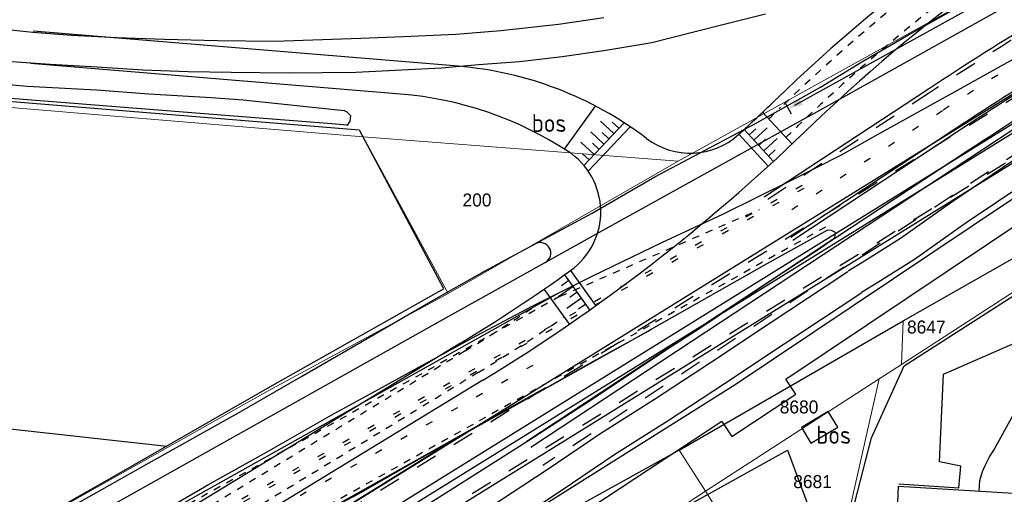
# Model space of a CAD drawing. Header units: metres. Extents: x 233874 to 239264, y 443832 to 448222.
# Tile 55 of 195: x 235304 to 235441, y 445425 to 445491. Entities that reach past the tile are written whole.
import ezdxf
from ezdxf.enums import TextEntityAlignment as Align

# ---------------------------------------------------------------- set-up
doc = ezdxf.new("R2010")
doc.units = ezdxf.units.M
doc.header["$MEASUREMENT"] = 0
for name, pattern in [('DGN3', [54.868356, 36.578904, -18.289452]), ('LIJN1-1', [2, 1, -1]), ('LIJN1-3', [4, 1, -3]), ('PHANTOM', [2.5, 1.25, -0.25, 0.25, -0.25, 0.25, -0.25])]:
    doc.linetypes.add(name, pattern=pattern)
for name, color, linetype in [('DAKRAND-BYG', 4, 'Continuous'), ('FUNKTIEAAND', 253, 'Continuous'), ('Goud-kadastrale grenzen', 13, 'Continuous'), ('Goud-markering', 7, 'Continuous'), ('Goud-ontwerp', 2, 'Continuous'), ('Goud-ontwerp-water', 131, 'Continuous'), ('Goud-werkgrens', 210, 'PHANTOM'), ('HEK', 253, 'Continuous'), ('INSTEEKSLOOT', 153, 'Continuous'), ('KANTVERH', 253, 'Continuous'), ('KUNSTWERK', 253, 'Continuous'), ('MIDSLTGREPPEL', 253, 'Continuous'), ('OVLIJNOBJ', 253, 'Continuous'), ('RASTER', 253, 'Continuous'), ('TALUDLIJN', 253, 'Continuous')]:
    doc.layers.add(name, color=color, linetype=linetype)
for name, color, linetype, lineweight in [('G01 kadestrale perceelsgrens', 73, 'Continuous', 0), ('G02 kadestrale sectiegrens', 73, 'DGN3', 30), ('Z01 perceelnummer', 73, 'Continuous', 13)]:
    doc.layers.add(name, color=color, linetype=linetype, lineweight=lineweight)
doc.layers.add('Goud-hulp', color=210, linetype='Continuous', plot=False)
doc.styles.get("Standard").update_dxf_attribs({"font": 'iso.shx'})
doc.styles.add('Styledgn001', font='dgn001.shx')
doc.dimstyles.new('D1000', dxfattribs={"dimtxt": 1.8, "dimasz": 1, "dimexe": 0, "dimexo": 0, "dimgap": 0.9, "dimtad": 1, "dimtoh": 1, "dimzin": 0, "dimdsep": 46, "dimtxsty": 'Standard', "dimblk1": 'DIMBLK', "dimblk2": 'DIMBLK', "dimsah": 1, "dimcen": 0.09, "dimse1": 1, "dimse2": 1, "dimclrd": 1, "dimclre": 1, "dimclrt": 7, "dimadec": 0, "dimazin": 0, "dimtfac": 1, "dimtix": 1, "dimtmove": 2, "dimatfit": 3, "dimldrblk": 'DIMBLK', "dimfxl": 1, "dimtolj": 1, "dimtzin": 0, "dimarcsym": 0})

# ---------------------------------------------------------------- blocks, each defined once
blk = doc.blocks.new('DIMBLK')
at = {"color": 1}
blk.add_line((0, -0.83), (0, 0.83), dxfattribs=at)
blk.add_solid([(0, 0), (-2, 0.5), (-2, -0.5)], dxfattribs=at)
blk = doc.blocks.new('*D33')
at = {"layer": 'Defpoints', "color": 0, "linetype": 'Continuous', "transparency": 16777216}
for p in [(235533.64, 445546.35), (235538.01, 445538.46), (235415.14, 445470.36)]:
    blk.add_point(p, dxfattribs=at)
at = {"layer": 'Goud-hulp', "color": 1, "linetype": 'Continuous', "lineweight": -2, "transparency": 16777216}
blk.add_line((235411.64, 445478.73), (235532.76, 445545.87), dxfattribs=at)
for p, rotation in [((235533.64, 445546.35), 28.99948976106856), ((235410.76, 445478.24), 208.9994897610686)]:
    blk.add_blockref('DIMBLK', p, dxfattribs=dict(at, rotation=rotation))
at = {"layer": 'Goud-hulp', "color": 7, "linetype": 'Continuous', "transparency": 16777216, "insert": (235471.33, 445513.87), "char_height": 1.8, "attachment_point": 5, "rotation": 28.9995}
blk.add_mtext('\\A1;140 m', dxfattribs=at)
blk = doc.blocks.new('A$C1532452F')
at = {"layer": 'G01 kadestrale perceelsgrens'}
for p, q in [((235351.821, 445474.353), (235363.619, 445452.634)), ((235351.821, 445474.353), (235395.483, 445470.957)), ((235363.619, 445452.634), (235395.483, 445470.957)), ((235426.421, 445442.795), (235426.668, 445448.835)), ((235423.331, 445440.79), (235426.421, 445442.795)), ((235399.254, 445425.199), (235423.331, 445440.79)), ((235418.735, 445420.324), (235423.331, 445440.79)), ((235395.609, 445430.903), (235399.254, 445425.199)), ((235399.254, 445425.199), (235407.041, 445412.878))]:
    blk.add_line(p, q, dxfattribs=at)
at = {"layer": 'G01 kadestrale perceelsgrens', "flags": 128}
for points in [[(235395.483, 445470.957), (235445.488, 445498.72), (235447.727, 445500)], [(235187.382, 445485.452), (235198.729, 445487.474), (235243.486, 445483.755), (235258.402, 445482.172), (235314.041, 445477.485), (235351.821, 445474.353)], [(235426.421, 445442.795), (235463.229, 445466.626), (235490.645, 445484.376)], [(235176.417, 445343.815), (235201.786, 445359.47), (235215.145, 445367.29), (235270.575, 445400.424), (235302.004, 445418.458), (235338.654, 445439.111), (235363.619, 445452.634)], [(235373.949, 445409.038), (235382.489, 445414.206), (235399.254, 445425.199)]]:
    blk.add_lwpolyline(points, dxfattribs=at)
at = {"layer": 'G02 kadestrale sectiegrens'}
blk.add_line((235395.609, 445430.903), (235426.668, 445448.835), dxfattribs=at)
at = {"layer": 'G02 kadestrale sectiegrens', "flags": 128}
for points in [[(235426.668, 445448.835), (235448.847, 445461.439), (235490.471, 445484.837)], [(235395.609, 445430.903), (235362.1, 445412.311), (235357.386, 445402.353), (235351.432, 445406.025), (235316.264, 445386.195), (235278.704, 445362.629), (235273.043, 445365.133), (235237.76, 445340.489), (235221.87, 445329.104), (235221.882, 445321.315), (235226.685, 445320.109)]]:
    blk.add_lwpolyline(points, dxfattribs=at)
at = {"layer": 'Z01 perceelnummer', "linetype": 'Continuous', "lineweight": 13, "style": 'Styledgn001'}
for s, p in [('200', (235367.612, 445465.584)), ('8647', (235429.875, 445447.972)), ('8680', (235412.238, 445436.888)), ('8681', (235414.115, 445426.537))]:
    blk.add_text(s, height=1.8, dxfattribs=at).set_placement(p, align=Align.MIDDLE_CENTER)

msp = doc.modelspace()

# ---------------------------------------------------------------- linework, layer by layer
at = {"layer": 'DAKRAND-BYG'}
msp.add_lwpolyline([(235413.88, 445431.85), (235417.6, 445434.07), (235416.29, 445436.27), (235412.57, 445434.04), (235413.88, 445431.85)], dxfattribs=at)
at = {"layer": 'Goud-hulp', "linetype": 'Continuous'}
for p, q in [((235430.159, 445480.952), (235407.424, 445465.955)), ((235441.865, 445475.317), (235375.071, 445431.255)), ((235433.821, 445475.401), (235411.085, 445460.404)), ((235434.096, 445474.984), (235411.361, 445459.986)), ((235435.748, 445472.48), (235417.221, 445460.258)), ((235417.221, 445460.258), (235374.52, 445432.09)), ((235378.897, 445452.676), (235276.607, 445395.377)), ((235377.11, 445439.526), (235281.787, 445386.129))]:
    msp.add_line(p, q, dxfattribs=at)
at = {"layer": 'Goud-hulp', "linetype": 'LIJN1-1', "ltscale": 3}
for p, q in [((235430.434, 445480.535), (235407.699, 445465.537)), ((235443.516, 445472.812), (235376.723, 445428.751))]:
    msp.add_line(p, q, dxfattribs=at)
at = {"layer": 'Goud-hulp', "linetype": 'LIJN1-3'}
msp.add_line((235432.127, 445477.968), (235409.392, 445462.971), dxfattribs=at)
at = {"layer": 'Goud-hulp', "color": 1, "linetype": 'LIJN1-3'}
for p, q in [((235412.69, 445467.594), (235278.317, 445392.323)), ((235412.91, 445467.202), (235278.537, 445391.931)), ((235375.363, 445442.645), (235280.04, 445389.248))]:
    msp.add_line(p, q, dxfattribs=at)
at = {"layer": 'Goud-hulp', "color": 1, "linetype": 'LIJN1-1'}
for p, q in [((235379.142, 445452.24), (235406.781, 445464.284)), ((235415.916, 445461.836), (235281.543, 445386.565)), ((235379.142, 445452.24), (235276.851, 445394.941))]:
    msp.add_line(p, q, dxfattribs=at)
at = {"layer": 'Goud-hulp', "linetype": 'Continuous'}
for radius in [510.15, 503.5, 503, 500]:
    msp.add_arc((235711.071, 445055.11), radius, 119.21444, 123.41135, dxfattribs=at)
at = {"layer": 'Goud-hulp', "linetype": 'LIJN1-1', "ltscale": 3}
msp.add_arc((235711.071, 445055.11), 509.65, 119.21444, 123.41135, dxfattribs=at)
at = {"layer": 'Goud-hulp', "linetype": 'LIJN1-3'}
msp.add_arc((235711.071, 445055.11), 506.575, 119.21444, 123.41135, dxfattribs=at)
at = {"layer": 'Goud-markering', "linetype": 'LIJN1-1', "ltscale": 3}
for p, q in [((235555.623, 445550.22), (235247.97, 445359.41)), ((235471.448, 445489.659), (235251.712, 445353.377))]:
    msp.add_line(p, q, dxfattribs=at)
at = {"layer": 'Goud-markering', "ltscale": 3}
for p, q in [((235557.204, 445547.671), (235249.551, 445356.861)), ((235469.867, 445492.209), (235250.131, 445355.926))]:
    msp.add_line(p, q, dxfattribs=at)
at = {"layer": 'Goud-markering', "linetype": 'Continuous'}
for p, q in [((235382.425, 445470.374), (235387.984, 445476.305)), ((235386.572, 445474.799), (235384.748, 445476.508)), ((235387.256, 445475.528), (235386.344, 445476.383)), ((235405.32, 445474.632), (235406.242, 445475.476)), ((235405.994, 445473.894), (235407.839, 445475.581)), ((235385.204, 445473.339), (235383.38, 445475.049)), ((235385.888, 445474.069), (235384.976, 445474.924)), ((235404.645, 445475.37), (235408.694, 445470.942)), ((235407.344, 445472.418), (235409.189, 445474.105)), ((235383.837, 445471.88), (235382.012, 445473.59)), ((235384.52, 445472.61), (235383.608, 445473.465)), ((235406.669, 445473.156), (235407.592, 445474)), ((235383.153, 445471.15), (235382.241, 445472.005)), ((235408.019, 445471.68), (235408.941, 445472.524)), ((235383.256, 445450.346), (235379.767, 445455.227)), ((235380.93, 445453.6), (235378.896, 445452.147)), ((235380.349, 445454.414), (235379.332, 445453.687)), ((235381.512, 445452.787), (235380.495, 445452.06)), ((235382.093, 445451.973), (235380.059, 445450.519)), ((235382.675, 445451.16), (235381.658, 445450.433))]:
    msp.add_line(p, q, dxfattribs=at)
at = {"layer": 'Goud-ontwerp', "linetype": 'Continuous'}
for p, q in [((235555.359, 445550.645), (235247.706, 445359.835)), ((235471.712, 445489.235), (235251.976, 445352.952)), ((235364.983, 445484.134), (235306.091, 445489.011)), ((235357.03, 445480.277), (235305.719, 445484.526)), ((235365.316, 445445.721), (235222.009, 445358.382)), ((235368.438, 445440.598), (235225.132, 445353.258))]:
    msp.add_line(p, q, dxfattribs=at)
at = {"layer": 'Goud-ontwerp', "color": 1, "linetype": 'Continuous'}
for p, q in [((235379.754, 445472.642), (235384.043, 445478.603)), ((235407.228, 445477.732), (235411.277, 445473.304)), ((235383.037, 445469.565), (235388.831, 445475.746)), ((235403.907, 445474.696), (235407.956, 445470.268)), ((235380.581, 445455.809), (235384.07, 445450.928)), ((235376.92, 445453.192), (235380.409, 445448.311))]:
    msp.add_line(p, q, dxfattribs=at)
at = {"layer": 'Goud-ontwerp', "color": 7, "linetype": 'LIJN1-1'}
for p, q in [((235365.966, 445444.654), (235222.66, 445357.314)), ((235367.788, 445441.665), (235224.481, 445354.326))]:
    msp.add_line(p, q, dxfattribs=at)
at = {"layer": 'Goud-ontwerp', "linetype": 'Continuous'}
for centre, radius, start, end in [((235586.605, 445295.114), 256, 118.77783, 133.98396), ((235586.605, 445295.114), 250, 118.77783, 133.98396), ((235360.856, 445434.304), 50, 52.76767, 85.26603), ((235352.904, 445430.448), 50, 56.86904, 85.26603), ((235235.21, 445659.198), 250, 312.43773, 313.98396), ((235235.21, 445659.198), 256, 301.36063, 313.98396), ((235397.159, 445482.076), 10, 232.76767, 312.43773), ((235374.766, 445463.944), 10, 305.55498, 56.86904), ((235235.21, 445659.198), 250, 301.36063, 305.55498)]:
    msp.add_arc(centre, radius, start, end, dxfattribs=at)
at = {"layer": 'Goud-ontwerp', "color": 7, "linetype": 'LIJN1-1'}
for centre, radius, start, end in [((235586.605, 445295.114), 254.75, 118.77783, 133.98396), ((235586.605, 445295.114), 251.25, 118.77783, 133.98396), ((235235.21, 445659.198), 251.25, 313.46398, 313.98396), ((235235.21, 445659.198), 254.75, 313.44988, 313.98396), ((235235.21, 445659.198), 251.25, 301.36063, 304.52873), ((235235.21, 445659.198), 254.75, 301.36063, 304.54283)]:
    msp.add_arc(centre, radius, start, end, dxfattribs=at)
at = {"layer": 'Goud-ontwerp-water', "linetype": 'Continuous'}
msp.add_arc((235376.382, 445458.212), 1.465, 299.10962, 119.10962, dxfattribs=at)
at = {"layer": 'Goud-werkgrens', "linetype": 'Continuous'}
msp.add_lwpolyline([(235355.76, 445420.21), (235365.07, 445426.08), (235374.52, 445432.09), (235383.18, 445437.73), (235394.846, 445445.493), (235417.18, 445460.32), (235417.27, 445461.07), (235416.76, 445461.36), (235416.16, 445461.4), (235407.79, 445456.71), (235389.45, 445446.34), (235376.207, 445438.944), (235365.35, 445432.88), (235247.706, 445359.835, 0.0182724)], format="xyb", dxfattribs=at)
at = {"layer": 'HEK'}
for points in [[(235426.08, 445426.22), (235434.4, 445425.67), (235434.68, 445428.68), (235431.69, 445429.27), (235432.24, 445441.41), (235442.17, 445445.79), (235445.64, 445442.52), (235449.49, 445443.87), (235449.24, 445450.71), (235455.88, 445454.31)], [(235437.19, 445425.22), (235437.29, 445426.7), (235437.68, 445427.94), (235438.05, 445428.78), (235438.64, 445429.97), (235439.22, 445430.91), (235445.53, 445442.33)]]:
    msp.add_lwpolyline(points, dxfattribs=at)
at = {"layer": 'INSTEEKSLOOT'}
for p, q in [((235349.61, 445475.96), (235349.55, 445475.87)), ((235349.76, 445475.95), (235349.61, 445475.96))]:
    msp.add_line(p, q, dxfattribs=at)
for points in [[(235214.02, 445364.28), (235234.39, 445377.66), (235254.93, 445390.24), (235270.56, 445399.71), (235295.87, 445414.27), (235309.89, 445422.2), (235321.34, 445428.69), (235334.78, 445436.22), (235343.2, 445441.07), (235352.37, 445446.38), (235360.55, 445451.16), (235368.67, 445455.7), (235383.55, 445463.76), (235392.27, 445468.8), (235406.21, 445476.19), (235415.23, 445481.24), (235420.93, 445484.75), (235427.42, 445488.51), (235442.34, 445496.86)], [(235218.21, 445488.63), (235235.46, 445487.18), (235249.38, 445486.1), (235265.93, 445484.76), (235283.44, 445483.34), (235295.7, 445482.24), (235305.27, 445481.37), (235314.86, 445480.84), (235322.15, 445480.3), (235327.65, 445480), (235330.79, 445479.8), (235335.19, 445479.49), (235349.22, 445478), (235349.56, 445477.82), (235350.07, 445477.28), (235350.01, 445476.53), (235349.61, 445475.96)], [(235349.61, 445475.96), (235349.06, 445476.01), (235347.51, 445476.13), (235335.69, 445477.09), (235322.82, 445478.09), (235298.83, 445479.98), (235271.46, 445482.35), (235244.44, 445484.69), (235220.51, 445486.73)], [(235413.55, 445477.17), (235383.7, 445460.61), (235362.49, 445448.8), (235333.34, 445432.4), (235310.74, 445419.72), (235287.99, 445406.42), (235275.5, 445399.16), (235265.68, 445393.22), (235261.91, 445391.51), (235254.94, 445387.57), (235247.41, 445383.2), (235238.47, 445378.03), (235231.12, 445373.3), (235222.06, 445367.44), (235213.14, 445361.58)]]:
    msp.add_lwpolyline(points, dxfattribs=at)
at = {"layer": 'KANTVERH'}
for points in [[(235419.06, 445455.75), (235421.29, 445457.14), (235426.29, 445460.27), (235433.41, 445465.34), (235441.87, 445471.04), (235448.5, 445475.55), (235456.41, 445480.99), (235463.84, 445485.72), (235470.87, 445490.24), (235476.71, 445494.04), (235482.55, 445497.64), (235487.56, 445500.67), (235497.67, 445506.55), (235506.44, 445511.7), (235517.14, 445517.93), (235529.83, 445525.04), (235548.17, 445535.36), (235561.31, 445542.68), (235577.82, 445551.76), (235590.96, 445559.08)], [(235276.72, 445491.46), (235291.33, 445490.28), (235299.01, 445489.6), (235306.08, 445488.88), (235311.46, 445488.44), (235317.76, 445488.13), (235324.32, 445487.9), (235331.64, 445487.71), (235339.56, 445487.62), (235351.52, 445488.04), (235357.42, 445488.24), (235364.67, 445488.56), (235370.92, 445489.07), (235378.91, 445489.95), (235385.2, 445490.9)], [(235299.79, 445485.02), (235308.48, 445484.42), (235314.97, 445484.04), (235321.32, 445483.63), (235327.57, 445483.42), (235333.54, 445483.29), (235341.51, 445483.2), (235350.8, 445483.32), (235357.2, 445483.63), (235362.7, 445483.92), (235367.8, 445484.36), (235373.49, 445484.8), (235379.39, 445485.5), (235385.18, 445486.3), (235391.86, 445487.41), (235397.29, 445488.8), (235402.42, 445490.09), (235407.61, 445491.38)], [(235290.89, 445403.72), (235305.36, 445411.93), (235311.93, 445415.61), (235320.03, 445420.08), (235330.4, 445426.11), (235338.45, 445430.63), (235347.49, 445435.79), (235353.99, 445439.35), (235360.88, 445443.16), (235367.57, 445446.78), (235375.26, 445450.86), (235383.65, 445455.05), (235393.23, 445459.67), (235401.67, 445463.61), (235411.29, 445468.38), (235418.14, 445471.84), (235423.2, 445474.73), (235434.3, 445480.87), (235451.45, 445490.41)], [(235409.07, 445454.93), (235415.45, 445459.09), (235417.18, 445460.32), (235417.27, 445461.07), (235416.76, 445461.36), (235416.16, 445461.4), (235407.79, 445456.71), (235397.03, 445450.63), (235391.77, 445447.68)], [(235419.01, 445455.64), (235415.99, 445453.64), (235408.22, 445448.51), (235399.96, 445443.02), (235392.19, 445437.93), (235384.76, 445433.21), (235377.34, 445428.18), (235370.86, 445423.92), (235364.27, 445419.65), (235356.3, 445414.77), (235341.27, 445406.01), (235331.24, 445399.89), (235320.08, 445393.47), (235307.32, 445386.02), (235294.15, 445378.3), (235281.62, 445371.14), (235272.33, 445365.61), (235263.18, 445359.88), (235254.68, 445354.65), (235244.46, 445348.1), (235235.08, 445342.08), (235225.74, 445335.86), (235216.3, 445329.65), (235212.15, 445326.61)], [(235220.18, 445337.77), (235229.15, 445343.77), (235237.78, 445349.34), (235246.88, 445355.08), (235255.03, 445360.19), (235264.05, 445365.63), (235271.19, 445370.02), (235279.73, 445375.05), (235288.6, 445380.51), (235296.61, 445385.08), (235303.52, 445389.24), (235310.05, 445392.98), (235318.01, 445397.7), (235325.75, 445402.2), (235333.55, 445406.68), (235340.24, 445410.61), (235346.37, 445414.33), (235355.76, 445420.21), (235365.07, 445426.08), (235374.52, 445432.09), (235383.18, 445437.73), (235394.67, 445445.38), (235398.33, 445447.74), (235409.07, 445454.93)], [(235391.78, 445447.64), (235389.45, 445446.34), (235383.69, 445443.2), (235377, 445439.38), (235370.9, 445436.03), (235365.35, 445432.88), (235358.86, 445429.22), (235351.23, 445424.84), (235340.11, 445418.95), (235330.81, 445413.73), (235321.07, 445408.2), (235310.97, 445402.49), (235299.81, 445396.17), (235289.24, 445390.2), (235278.82, 445384.27), (235269.5, 445378.95), (235261.23, 445374.2), (235253.07, 445369.48), (235245.15, 445364.66), (235238.01, 445360.16), (235231.81, 445356.2), (235223.79, 445350.73), (235215.78, 445345.45), (235204.42, 445337.62)], [(235433.49, 445365.08), (235437.95, 445364.8), (235440.01, 445406.17), (235436.93, 445409.23), (235425.36, 445410.02), (235426.02, 445425.92), (235447.27, 445424.6)]]:
    msp.add_lwpolyline(points, dxfattribs=at)
at = {"layer": 'KUNSTWERK'}
for p, q in [((235410.41, 445440.73), (235481.43, 445488.33)), ((235411.78, 445438.64), (235410.41, 445440.73)), ((235402.93, 445432.8), (235411.78, 445438.64)), ((235401.56, 445434.89), (235371.84, 445415.32)), ((235401.56, 445434.89), (235402.93, 445432.8))]:
    msp.add_line(p, q, dxfattribs=at)
at = {"layer": 'MIDSLTGREPPEL'}
for points in [[(235413.55, 445477.17), (235423.17, 445482.53), (235471.89, 445509.82)], [(235228.43, 445331.89), (235259.86, 445352.6), (235297.58, 445375.4), (235349.84, 445406.28), (235403.37, 445439.98), (235469.06, 445483.99), (235485.13, 445493.82)]]:
    msp.add_lwpolyline(points, dxfattribs=at)
at = {"layer": 'OVLIJNOBJ'}
for points in [[(235416.07, 445408.58), (235422.29, 445432.61), (235426.8, 445442.57), (235451.68, 445458.52), (235452.38, 445459)], [(235388.94, 445418.81), (235410.64, 445430.89), (235413.74, 445422.58)]]:
    msp.add_lwpolyline(points, dxfattribs=at)
at = {"layer": 'RASTER'}
for points in [[(235098.86, 445434.55), (235100.67, 445460.01), (235103.24, 445486.66), (235104.45, 445489.22), (235107.11, 445490.41), (235111.05, 445490.19), (235134.69, 445488.27), (235172.19, 445485.13), (235188.3, 445483.88), (235190.95, 445486.17), (235195.31, 445488.53), (235228.15, 445485.61), (235269.13, 445482.09), (235305.48, 445479.04), (235351.26, 445475.33), (235362.94, 445453.4)], [(235146.48, 445345.75), (235176.82, 445344.14), (235187.89, 445350.68), (235189.46, 445351.45), (235195.17, 445352.49), (235202.55, 445357.47), (235227.3, 445373.63), (235247.41, 445386.36), (235264.99, 445396.93), (235289.61, 445411.55), (235317.35, 445427.27), (235338.89, 445439.68), (235363.08, 445453.33)], [(235158.3, 445448.21), (235187.14, 445446.02), (235206.45, 445443.9), (235243.74, 445440.17), (235280.73, 445436.32), (235324.62, 445431.46)]]:
    msp.add_lwpolyline(points, dxfattribs=at)
at = {"layer": 'TALUDLIJN'}
for p, q in [((235435.4, 445462.47), (235443.83, 445468.14)), ((235428.23, 445457.36), (235435.4, 445462.47)), ((235423.14, 445454.17), (235428.23, 445457.36)), ((235420.91, 445452.78), (235423.14, 445454.17)), ((235420.95, 445452.72), (235417.93, 445450.71)), ((235417.93, 445450.71), (235410.16, 445445.58)), ((235410.16, 445445.58), (235401.89, 445440.08)), ((235401.89, 445440.08), (235394.09, 445434.98)), ((235394.09, 445434.98), (235386.69, 445430.27)), ((235386.69, 445430.27), (235379.29, 445425.26)), ((235379.29, 445425.26), (235372.78, 445420.97))]:
    msp.add_line(p, q, dxfattribs=at)

# ---------------------------------------------------------------- block references
at = {"layer": 'Goud-kadastrale grenzen', "linetype": 'Continuous'}
msp.add_blockref('A$C1532452F', (0, 0), dxfattribs=at)

# ---------------------------------------------------------------- texts
at = {"layer": 'FUNKTIEAAND'}
for p in [(235375.2, 445475.02), (235414.64, 445431.78)]:
    msp.add_text('bos', height=2.5, dxfattribs=at).set_placement(p)

# ---------------------------------------------------------------- dimensions: what is measured, and where the dimension line sits
at = {"layer": 'Goud-hulp', "linetype": 'Continuous'}
dim = msp.add_aligned_dim(p1=(235415.135, 445470.356), p2=(235538.01, 445538.465), distance=9.016, text='140 m', dimstyle='D1000', dxfattribs=at)
dim.commit()
dim.dimension.update_dxf_attribs({"geometry": '*D33', "text_midpoint": (235471.329, 445513.871)})

doc.saveas('drawing.dxf')
